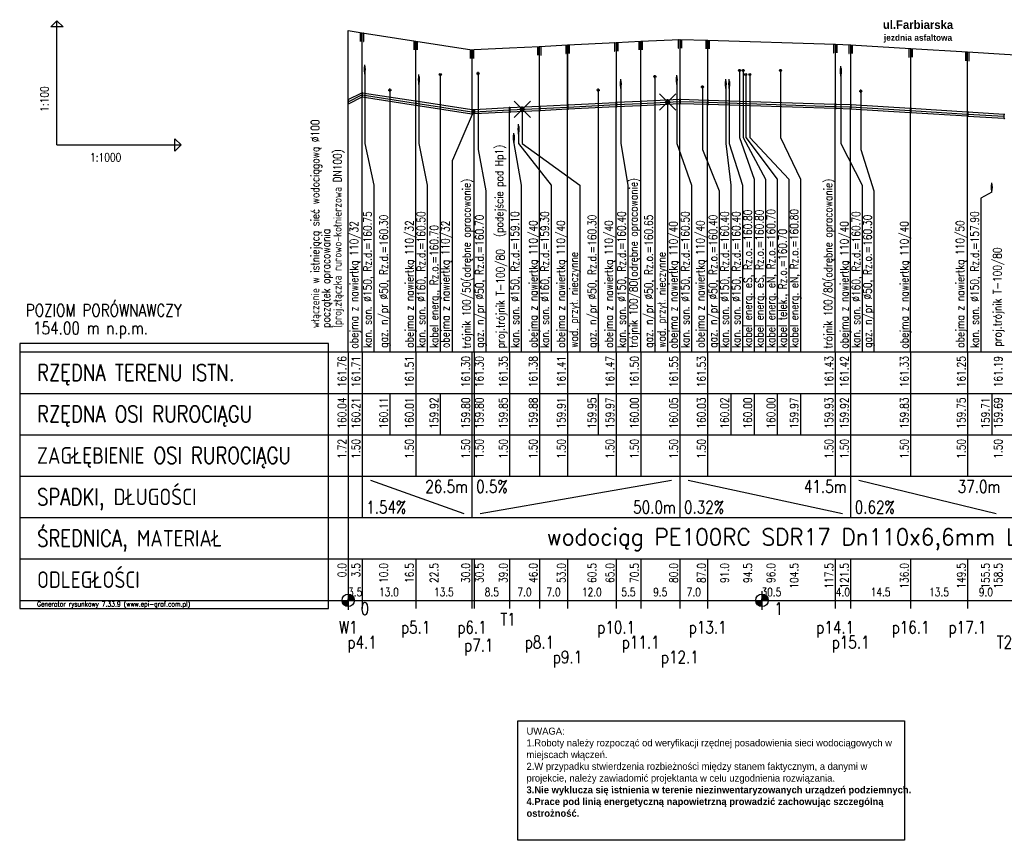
# Model space of a CAD drawing. Extents: x 0 to 7432618, y -40 to 5712028.
# Tile 140 of 165: x 7431925 to 7432163, y 5711508 to 5711706. Entities that reach past the tile are written whole.
import ezdxf
from ezdxf.enums import TextEntityAlignment as Align

# ---------------------------------------------------------------- set-up
doc = ezdxf.new("R2010")
doc.units = 0
doc.header["$MEASUREMENT"] = 0
doc.linetypes.add('CENTER', pattern=[50.8, 31.75, -6.35, 6.35, -6.35])
for name, color, linetype in [('LICZBY', 7, 'Continuous'), ('LINIE_ODN', 7, 'Continuous'), ('LINIE_OPISOWE', 7, 'Continuous'), ('LINIE_TABELI', 7, 'Continuous'), ('ODCINKI', 5, 'Continuous'), ('OPIS_ARM', 7, 'Continuous'), ('OPIS_PZ', 7, 'Continuous'), ('OPIS_UZBR_P', 7, 'Continuous'), ('OSIE', 7, 'CENTER'), ('r.opis', 7, 'Continuous'), ('rysunek', 7, 'Continuous'), ('TER_ISTN', 8, 'Continuous'), ('UZBR_PODZ', 7, 'Continuous'), ('WEZLY', 5, 'Continuous'), ('WYMIARY', 7, 'Continuous')]:
    doc.layers.add(name, color=color, linetype=linetype)
doc.styles.add('25', font='GOTHIC.TTF', dxfattribs={"oblique": 8, "height": 0.35})
doc.styles.add('STYL1', font='SIMPLEX.SHX', dxfattribs={"width": 0.8})
doc.styles.add('STYL10', font='SIMPLEX.SHX', dxfattribs={"width": 0.8})
doc.styles.add('STYL13', font='SIMPLEX.SHX', dxfattribs={"width": 0.8})
doc.styles.add('STYL15', font='SIMPLEX.SHX', dxfattribs={"width": 0.8})
doc.styles.add('STYL16', font='SIMPLEX.SHX', dxfattribs={"width": 0.8})
doc.styles.add('STYL19', font='SIMPLEX.SHX', dxfattribs={"width": 0.8})
doc.styles.add('STYL2', font='SIMPLEX.SHX', dxfattribs={"width": 0.8})
doc.styles.add('STYL3', font='SIMPLEX.SHX', dxfattribs={"width": 0.8})
doc.styles.add('STYL4', font='SIMPLEX.SHX', dxfattribs={"width": 0.8})
doc.styles.add('STYL5', font='SIMPLEX.SHX', dxfattribs={"width": 0.8})
doc.styles.add('STYL6', font='SIMPLEX.SHX', dxfattribs={"width": 0.8})
doc.styles.add('STYL7', font='SIMPLEX.SHX', dxfattribs={"width": 0.8})
doc.styles.add('STYL8', font='SIMPLEX.SHX', dxfattribs={"width": 0.8})

msp = doc.modelspace()

# ---------------------------------------------------------------- linework, layer by layer
at = {"layer": 'LICZBY'}
for p, q in [((7432003.25, 5711564.7), (7432004.75, 5711567.3)), ((7432003.34, 5711564.65), (7432004.66, 5711567.35)), ((7432003.44, 5711564.61), (7432004.56, 5711567.39)), ((7432003.54, 5711564.57), (7432004.46, 5711567.43)), ((7432003.64, 5711564.54), (7432004.36, 5711567.46)), ((7432003.74, 5711564.52), (7432004.26, 5711567.48)), ((7432003.84, 5711564.51), (7432004.16, 5711567.49)), ((7432003.95, 5711564.5), (7432004.05, 5711567.5)), ((7432004, 5711568.25), (7432004, 5711563.75)), ((7432103.25, 5711564.7), (7432104.75, 5711567.3)), ((7432103.34, 5711564.65), (7432104.66, 5711567.35)), ((7432103.44, 5711564.61), (7432104.56, 5711567.39)), ((7432103.54, 5711564.57), (7432104.46, 5711567.43)), ((7432103.64, 5711564.54), (7432104.36, 5711567.46)), ((7432103.74, 5711564.52), (7432104.26, 5711567.48)), ((7432103.84, 5711564.51), (7432104.16, 5711567.49)), ((7432103.95, 5711564.5), (7432104.05, 5711567.5)), ((7432104, 5711568.25), (7432104, 5711563.75)), ((7432001.75, 5711566), (7432006.25, 5711566)), ((7432002.5, 5711565.89), (7432005.5, 5711566.11)), ((7432002.51, 5711565.79), (7432005.49, 5711566.21)), ((7432002.53, 5711565.69), (7432005.47, 5711566.31)), ((7432002.56, 5711565.59), (7432005.44, 5711566.41)), ((7432002.59, 5711565.49), (7432005.41, 5711566.51)), ((7432002.63, 5711565.39), (7432005.37, 5711566.61)), ((7432002.68, 5711565.3), (7432005.32, 5711566.7)), ((7432002.73, 5711565.21), (7432005.27, 5711566.79)), ((7432002.79, 5711565.12), (7432005.21, 5711566.88)), ((7432002.85, 5711565.04), (7432005.15, 5711566.96)), ((7432002.92, 5711564.96), (7432005.08, 5711567.04)), ((7432003, 5711564.88), (7432005, 5711567.12)), ((7432003.08, 5711564.82), (7432004.92, 5711567.18)), ((7432003.16, 5711564.76), (7432004.84, 5711567.24)), ((7432101.75, 5711566), (7432106.25, 5711566)), ((7432102.5, 5711565.89), (7432105.5, 5711566.11)), ((7432102.51, 5711565.79), (7432105.49, 5711566.21)), ((7432102.53, 5711565.69), (7432105.47, 5711566.31)), ((7432102.56, 5711565.59), (7432105.44, 5711566.41)), ((7432102.59, 5711565.49), (7432105.41, 5711566.51)), ((7432102.63, 5711565.39), (7432105.37, 5711566.61)), ((7432102.68, 5711565.3), (7432105.32, 5711566.7)), ((7432102.73, 5711565.21), (7432105.27, 5711566.79)), ((7432102.79, 5711565.12), (7432105.21, 5711566.88)), ((7432102.85, 5711565.04), (7432105.15, 5711566.96)), ((7432102.92, 5711564.96), (7432105.08, 5711567.04)), ((7432103, 5711564.88), (7432105, 5711567.12)), ((7432103.08, 5711564.82), (7432104.92, 5711567.18)), ((7432103.16, 5711564.76), (7432104.84, 5711567.24))]:
    msp.add_line(p, q, dxfattribs=at)
for centre in [(7432004, 5711566), (7432104, 5711566)]:
    msp.add_circle(centre, 1.5, dxfattribs=at)
at = {"layer": 'LINIE_ODN'}
for q in [(7431933.6, 5711706), (7431963.6, 5711676)]:
    msp.add_line((7431933.6, 5711676), q, dxfattribs=at)
for points in [[(7431933.6, 5711706), (7431935.1, 5711704.5), (7431932.1, 5711704.5)], [(7431963.6, 5711676), (7431962.1, 5711674.5), (7431962.1, 5711677.5)]]:
    msp.add_lwpolyline(points, close=True, dxfattribs=at)
for points in [[(7432004, 5711626), (7432004, 5711703.6)], [(7432007.36, 5711626), (7432007.36, 5711688.08)], [(7432084.15, 5711626), (7432084.15, 5711686.5)], [(7432090.87, 5711626), (7432090.87, 5711686.29)], [(7432020.3, 5711626), (7432020.3, 5711686.09)], [(7432034.42, 5711626), (7432034.42, 5711684.03)], [(7432042.98, 5711626), (7432042.98, 5711684.45)], [(7432050.21, 5711626), (7432050.21, 5711684.81)], [(7432057, 5711626), (7432057, 5711685.15)], [(7432068.76, 5711626), (7432068.76, 5711685.73)], [(7432074.68, 5711626), (7432074.68, 5711686.03)], [(7432121.69, 5711626), (7432121.69, 5711685.32)], [(7432125.42, 5711626), (7432125.42, 5711685.2)], [(7432139.91, 5711626), (7432139.91, 5711684.3)], [(7432153.66, 5711626), (7432153.66, 5711683.45)], [(7432029.2, 5711626), (7432029.2, 5711672.3)]]:
    msp.add_lwpolyline(points, dxfattribs=at)
at = {"layer": 'LINIE_OPISOWE'}
for p, q in [((7432026.26, 5711693), (7432026.26, 5711626)), ((7432078.12, 5711692.5), (7432078.12, 5711626)), ((7432014.06, 5711689), (7432014.06, 5711626)), ((7432064.43, 5711689), (7432064.43, 5711626)), ((7432081.2, 5711686.35), (7432081.2, 5711626)), ((7432046.06, 5711684.6), (7432046.06, 5711676.32)), ((7432046.06, 5711676.32), (7432060.01, 5711666.32)), ((7432060.01, 5711666.32), (7432060.01, 5711626)), ((7432156.9, 5711663.13), (7432156.9, 5711626))]:
    msp.add_line(p, q, dxfattribs=at)
for points in [[(7432007.99, 5711693.5), (7432007.99, 5711676.32), (7432010.16, 5711666.32), (7432010.16, 5711626)], [(7432098.57, 5711694), (7432098.57, 5711677.76), (7432102.07, 5711667.76), (7432102.07, 5711626)], [(7432099.47, 5711694), (7432099.47, 5711677.76), (7432104.87, 5711667.76), (7432104.87, 5711626)], [(7432108.46, 5711694), (7432108.46, 5711677.76), (7432113.27, 5711667.76), (7432113.27, 5711626)], [(7432035.38, 5711693), (7432035.38, 5711674.88), (7432037.22, 5711664.88), (7432037.22, 5711626)], [(7432100.06, 5711693), (7432100.06, 5711677.76), (7432107.67, 5711667.76), (7432107.67, 5711626)], [(7432101.07, 5711693), (7432101.07, 5711677.76), (7432110.47, 5711667.76), (7432110.47, 5711626)], [(7432123.04, 5711693), (7432123.04, 5711676.32), (7432128.21, 5711666.32), (7432128.21, 5711626)], [(7432021.1, 5711691), (7432021.1, 5711676.32), (7432023.1, 5711666.32), (7432023.1, 5711626)], [(7432069.86, 5711690), (7432069.86, 5711676.32), (7432071.56, 5711666.32), (7432071.56, 5711626)], [(7432083.4, 5711691), (7432083.4, 5711676.32), (7432086.95, 5711666.32), (7432086.95, 5711626)], [(7432089.6, 5711690), (7432089.6, 5711674.88), (7432093.67, 5711664.88), (7432093.67, 5711626)], [(7432095.23, 5711690), (7432095.23, 5711676.32), (7432096.47, 5711666.32), (7432096.47, 5711626)], [(7432096.09, 5711690), (7432096.09, 5711676.32), (7432099.27, 5711666.32), (7432099.27, 5711626)], [(7432127.87, 5711689), (7432127.87, 5711674.88), (7432131.01, 5711664.88), (7432131.01, 5711626)], [(7432044.02, 5711677), (7432044.02, 5711676.32), (7432045.78, 5711666.32), (7432045.78, 5711626)], [(7432045.18, 5711679), (7432045.18, 5711676.32), (7432053.01, 5711666.32), (7432053.01, 5711626)]]:
    msp.add_lwpolyline(points, dxfattribs=at)
at = {"layer": 'LINIE_OPISOWE', "linetype": 'ByBlock'}
for points in [[(7432033.97, 5711683.34), (7432029.2, 5711672.3)], [(7432159.52, 5711664.62), (7432156.9, 5711663.13)]]:
    msp.add_lwpolyline(points, dxfattribs=at)
at = {"layer": 'LINIE_TABELI'}
for p, q in [((7431999.2, 5711628), (7431924.6, 5711628)), ((7431924.6, 5711628), (7431924.6, 5711564)), ((7431999.2, 5711564), (7431999.2, 5711628)), ((7431924.6, 5711626), (7432004, 5711626)), ((7432004, 5711626), (7432306.42, 5711626)), ((7432004, 5711626), (7432004, 5711566)), ((7432004, 5711626), (7432004, 5711596)), ((7432004, 5711626), (7432004, 5711566)), ((7432004, 5711626), (7432004, 5711596)), ((7432004, 5711626), (7432004, 5711566)), ((7432007.36, 5711626), (7432007.36, 5711596)), ((7432020.3, 5711626), (7432020.3, 5711596)), ((7432033.91, 5711626), (7432033.91, 5711596)), ((7432034.42, 5711626), (7432034.42, 5711596)), ((7432042.98, 5711626), (7432042.98, 5711596)), ((7432050.21, 5711626), (7432050.21, 5711596)), ((7432057, 5711626), (7432057, 5711596)), ((7432068.76, 5711626), (7432068.76, 5711596)), ((7432074.68, 5711626), (7432074.68, 5711596)), ((7432084.15, 5711626), (7432084.15, 5711596)), ((7432090.87, 5711626), (7432090.87, 5711596)), ((7432121.69, 5711626), (7432121.69, 5711596)), ((7432125.42, 5711626), (7432125.42, 5711596)), ((7432139.91, 5711626), (7432139.91, 5711596)), ((7432153.66, 5711626), (7432153.66, 5711596)), ((7431924.6, 5711616), (7432004, 5711616)), ((7432004, 5711616), (7432306.42, 5711616)), ((7432014.06, 5711616), (7432014.06, 5711606)), ((7432026.26, 5711616), (7432026.26, 5711606)), ((7432064.43, 5711616), (7432064.43, 5711606)), ((7432096.47, 5711616), (7432096.47, 5711606)), ((7432102.07, 5711616), (7432102.07, 5711606)), ((7432107.67, 5711616), (7432107.67, 5711606)), ((7432113.27, 5711616), (7432113.27, 5711606)), ((7432159.52, 5711616), (7432159.52, 5711606)), ((7431924.6, 5711606), (7432004, 5711606)), ((7432004, 5711606), (7432306.42, 5711606)), ((7431924.6, 5711596), (7432004, 5711596)), ((7432004, 5711596), (7432306.42, 5711596)), ((7432007.36, 5711596), (7432007.36, 5711586)), ((7432033.91, 5711596), (7432033.91, 5711586)), ((7432033.91, 5711596), (7432033.91, 5711586)), ((7432084.15, 5711596), (7432084.15, 5711586)), ((7432084.15, 5711596), (7432084.15, 5711586)), ((7432125.42, 5711596), (7432125.42, 5711586)), ((7432125.42, 5711596), (7432125.42, 5711586)), ((7432009.36, 5711595), (7432031.91, 5711587)), ((7432035.91, 5711587), (7432082.15, 5711595)), ((7432086.15, 5711595), (7432123.42, 5711587)), ((7432127.42, 5711595), (7432160.59, 5711587)), ((7431924.6, 5711586), (7432004, 5711586)), ((7432004, 5711586), (7432306.42, 5711586)), ((7431924.6, 5711576), (7432004, 5711576)), ((7432004, 5711576), (7432306.42, 5711576)), ((7432004, 5711576), (7432004, 5711564)), ((7432007.36, 5711576), (7432007.36, 5711564)), ((7432020.3, 5711576), (7432020.3, 5711564)), ((7432033.91, 5711576), (7432033.91, 5711564)), ((7432034.42, 5711576), (7432034.42, 5711564)), ((7432042.98, 5711576), (7432042.98, 5711564)), ((7432050.21, 5711576), (7432050.21, 5711564)), ((7432057, 5711576), (7432057, 5711564)), ((7432068.76, 5711576), (7432068.76, 5711564)), ((7432074.68, 5711576), (7432074.68, 5711564)), ((7432084.15, 5711576), (7432084.15, 5711564)), ((7432090.87, 5711576), (7432090.87, 5711564)), ((7432121.69, 5711576), (7432121.69, 5711564)), ((7432125.42, 5711576), (7432125.42, 5711564)), ((7432139.91, 5711576), (7432139.91, 5711564)), ((7432153.66, 5711576), (7432153.66, 5711564)), ((7431924.6, 5711566), (7432004, 5711566)), ((7432002.5, 5711566), (7432004, 5711566)), ((7432002.5, 5711566), (7432004, 5711566)), ((7432004, 5711566), (7432306.42, 5711566)), ((7431924.6, 5711564), (7431999.2, 5711564))]:
    msp.add_line(p, q, dxfattribs=at)
at = {"layer": 'ODCINKI'}
for p, q in [((7432007.41, 5711688.62), (7432020.25, 5711686.65)), ((7432007.41, 5711688.62), (7432007.41, 5711687.53)), ((7432004, 5711686.95), (7432007.3, 5711688.61)), ((7432007.3, 5711687.51), (7432004, 5711685.85)), ((7432004, 5711686.95), (7432004, 5711685.85)), ((7432007.3, 5711688.61), (7432007.3, 5711687.51)), ((7432020.25, 5711685.55), (7432007.41, 5711687.53)), ((7432020.25, 5711686.65), (7432020.25, 5711685.55)), ((7432020.36, 5711686.63), (7432033.86, 5711684.56)), ((7432020.36, 5711686.63), (7432020.36, 5711685.54)), ((7432057.05, 5711685.7), (7432068.71, 5711686.28)), ((7432068.71, 5711686.28), (7432068.71, 5711685.18)), ((7432068.82, 5711686.29), (7432074.62, 5711686.58)), ((7432068.82, 5711686.29), (7432068.82, 5711685.19)), ((7432074.62, 5711686.58), (7432074.62, 5711685.48)), ((7432074.73, 5711686.58), (7432084.1, 5711687.05)), ((7432074.73, 5711686.58), (7432074.73, 5711685.48)), ((7432084.1, 5711687.05), (7432084.1, 5711685.95)), ((7432084.21, 5711687.05), (7432090.82, 5711686.84)), ((7432084.21, 5711687.05), (7432084.21, 5711685.95)), ((7432090.82, 5711686.84), (7432090.82, 5711685.74)), ((7432090.93, 5711686.84), (7432121.64, 5711685.87)), ((7432090.93, 5711686.84), (7432090.93, 5711685.74)), ((7432033.86, 5711683.46), (7432020.36, 5711685.54)), ((7432033.86, 5711684.56), (7432033.86, 5711683.46)), ((7432033.97, 5711684.55), (7432034.31, 5711684.57)), ((7432033.97, 5711684.55), (7432033.97, 5711683.45)), ((7432034.31, 5711684.57), (7432034.31, 5711683.47)), ((7432034.53, 5711684.58), (7432042.93, 5711685)), ((7432034.53, 5711684.58), (7432034.53, 5711683.48)), ((7432042.93, 5711683.9), (7432034.53, 5711683.48)), ((7432042.93, 5711685), (7432042.93, 5711683.9)), ((7432043.04, 5711685), (7432050.16, 5711685.36)), ((7432043.04, 5711685), (7432043.04, 5711683.9)), ((7432050.16, 5711684.26), (7432043.04, 5711683.9)), ((7432050.16, 5711685.36), (7432050.16, 5711684.26)), ((7432050.27, 5711685.36), (7432056.94, 5711685.7)), ((7432050.27, 5711685.36), (7432050.27, 5711684.26)), ((7432056.94, 5711684.6), (7432050.27, 5711684.26)), ((7432056.94, 5711685.7), (7432056.94, 5711684.6)), ((7432057.05, 5711685.7), (7432057.05, 5711684.6)), ((7432068.71, 5711685.18), (7432057.05, 5711684.6)), ((7432074.62, 5711685.48), (7432068.82, 5711685.19)), ((7432084.1, 5711685.95), (7432074.73, 5711685.48)), ((7432090.82, 5711685.74), (7432084.21, 5711685.95)), ((7432121.64, 5711684.77), (7432090.93, 5711685.74)), ((7432121.64, 5711685.87), (7432121.64, 5711684.77)), ((7432121.75, 5711685.87), (7432125.36, 5711685.75)), ((7432121.75, 5711685.87), (7432121.75, 5711684.77)), ((7432125.36, 5711684.65), (7432121.75, 5711684.77)), ((7432125.36, 5711685.75), (7432125.36, 5711684.65)), ((7432125.47, 5711685.75), (7432139.85, 5711684.86)), ((7432125.47, 5711685.75), (7432125.47, 5711684.65)), ((7432139.85, 5711683.76), (7432125.47, 5711684.65)), ((7432139.85, 5711684.86), (7432139.85, 5711683.76)), ((7432139.96, 5711684.85), (7432153.6, 5711684.01)), ((7432139.96, 5711684.85), (7432139.96, 5711683.75)), ((7432153.6, 5711684.01), (7432153.6, 5711682.91)), ((7432153.71, 5711684), (7432162.48, 5711683.46)), ((7432153.71, 5711684), (7432153.71, 5711682.9)), ((7432034.31, 5711683.47), (7432033.97, 5711683.45)), ((7432153.6, 5711682.91), (7432139.96, 5711683.75)), ((7432162.48, 5711682.36), (7432153.71, 5711682.9)), ((7432162.48, 5711683.46), (7432162.48, 5711682.36))]:
    msp.add_line(p, q, dxfattribs=at)
at = {"layer": 'OSIE'}
for p, q in [((7432007.88, 5711694.25), (7432008.1, 5711694.25)), ((7432007.99, 5711693.12), (7432007.99, 5711695.38)), ((7432035.38, 5711692.88), (7432035.38, 5711693.62)), ((7432122.92, 5711693.8), (7432123.16, 5711693.8)), ((7432123.04, 5711692.6), (7432123.04, 5711695)), ((7432020.98, 5711691.8), (7432021.22, 5711691.8)), ((7432021.1, 5711690.6), (7432021.1, 5711693)), ((7432035, 5711693.25), (7432035.75, 5711693.25)), ((7432069.86, 5711689.62), (7432069.86, 5711691.88)), ((7432077.75, 5711692.5), (7432078.5, 5711692.5)), ((7432078.12, 5711692.12), (7432078.12, 5711692.88)), ((7432083.29, 5711691.75), (7432083.51, 5711691.75)), ((7432083.4, 5711690.62), (7432083.4, 5711692.88)), ((7432095.23, 5711689.62), (7432095.23, 5711691.88)), ((7432096.09, 5711689.62), (7432096.09, 5711691.88)), ((7432013.68, 5711689.25), (7432014.43, 5711689.25)), ((7432014.06, 5711688.88), (7432014.06, 5711689.62)), ((7432064.05, 5711689.25), (7432064.8, 5711689.25)), ((7432064.43, 5711688.88), (7432064.43, 5711689.62)), ((7432069.75, 5711690.75), (7432069.97, 5711690.75)), ((7432089.22, 5711690), (7432089.97, 5711690)), ((7432089.6, 5711689.62), (7432089.6, 5711690.38)), ((7432095.12, 5711690.75), (7432095.34, 5711690.75)), ((7432095.98, 5711690.75), (7432096.2, 5711690.75)), ((7432127.5, 5711689), (7432128.25, 5711689)), ((7432127.87, 5711688.62), (7432127.87, 5711689.38)), ((7432004, 5711686.4), (7432007.3, 5711688.06)), ((7432007.3, 5711688.06), (7432007.41, 5711688.08)), ((7432007.41, 5711688.08), (7432020.25, 5711686.1)), ((7432074.73, 5711686.03), (7432084.1, 5711686.5)), ((7432080.53, 5711686.35), (7432081.88, 5711686.35)), ((7432081.2, 5711685.68), (7432081.2, 5711687.03)), ((7432084.1, 5711686.5), (7432084.21, 5711686.5)), ((7432084.21, 5711686.5), (7432090.82, 5711686.29)), ((7432090.82, 5711686.29), (7432090.93, 5711686.29)), ((7432090.93, 5711686.29), (7432121.64, 5711685.32)), ((7432020.25, 5711686.1), (7432020.36, 5711686.08)), ((7432020.36, 5711686.08), (7432033.86, 5711684.01)), ((7432033.86, 5711684.01), (7432033.97, 5711684)), ((7432033.97, 5711684), (7432034.31, 5711684.02)), ((7432034.53, 5711684.03), (7432042.93, 5711684.45)), ((7432042.93, 5711684.45), (7432043.04, 5711684.45)), ((7432043.04, 5711684.45), (7432050.16, 5711684.81)), ((7432045.38, 5711684.6), (7432046.74, 5711684.6)), ((7432046.06, 5711683.93), (7432046.06, 5711685.28)), ((7432050.16, 5711684.81), (7432050.27, 5711684.81)), ((7432050.27, 5711684.81), (7432056.94, 5711685.15)), ((7432056.94, 5711685.15), (7432057.05, 5711685.15)), ((7432057.05, 5711685.15), (7432068.71, 5711685.73)), ((7432068.71, 5711685.73), (7432068.82, 5711685.74)), ((7432068.82, 5711685.74), (7432074.62, 5711686.03)), ((7432074.62, 5711686.03), (7432074.73, 5711686.03)), ((7432121.64, 5711685.32), (7432121.75, 5711685.32)), ((7432121.75, 5711685.32), (7432125.36, 5711685.2)), ((7432125.36, 5711685.2), (7432125.47, 5711685.2)), ((7432125.47, 5711685.2), (7432139.85, 5711684.31)), ((7432139.85, 5711684.31), (7432139.96, 5711684.3)), ((7432139.96, 5711684.3), (7432153.6, 5711683.46)), ((7432153.6, 5711683.46), (7432153.71, 5711683.45)), ((7432153.71, 5711683.45), (7432162.48, 5711682.91)), ((7432045.06, 5711679.8), (7432045.3, 5711679.8)), ((7432045.18, 5711678.6), (7432045.18, 5711681)), ((7432043.91, 5711677.75), (7432044.13, 5711677.75)), ((7432044.02, 5711676.62), (7432044.02, 5711678.88)), ((7432159.41, 5711665.75), (7432159.63, 5711665.75)), ((7432159.52, 5711664.62), (7432159.52, 5711666.88))]:
    msp.add_line(p, q, dxfattribs=at)
at = {"layer": 'rysunek', "linetype": 'Continuous'}
msp.add_lwpolyline([(7432044.98, 5711536.87), (7432138.46, 5711536.87), (7432138.46, 5711508.05), (7432044.98, 5711508.05)], close=True, dxfattribs=at)
at = {"layer": 'TER_ISTN'}
msp.add_lwpolyline([(7432004, 5711703.6), (7432007.36, 5711703.08), (7432020.3, 5711701.09), (7432033.91, 5711699), (7432034.42, 5711699.03), (7432042.98, 5711699.45), (7432050.21, 5711699.81), (7432057, 5711700.15), (7432068.76, 5711700.73), (7432074.68, 5711701.03), (7432084.15, 5711701.5), (7432090.87, 5711701.29), (7432121.69, 5711700.32), (7432125.42, 5711700.2), (7432139.91, 5711699.3), (7432153.66, 5711698.45), (7432162.59, 5711697.9), (7432176.04, 5711697.14), (7432231.88, 5711694), (7432245.17, 5711693.25), (7432265.93, 5711692.08), (7432278.83, 5711691.35), (7432306.01, 5711689.82), (7432306.42, 5711689.8)], dxfattribs=at)
at = {"layer": 'UZBR_PODZ', "const_width": 0.3}
for points in [[(7432044.06, 5711682.6), (7432048.06, 5711686.6)], [(7432044.06, 5711686.6), (7432048.06, 5711682.6)], [(7432079.2, 5711684.35), (7432083.2, 5711688.35)], [(7432079.2, 5711688.35), (7432083.2, 5711684.35)]]:
    msp.add_lwpolyline(points, dxfattribs=at)
at = {"layer": 'UZBR_PODZ'}
for centre, radius in [((7432035.38, 5711693.25), 0.25), ((7432098.57, 5711694), 0.25), ((7432099.47, 5711694), 0.25), ((7432108.46, 5711694), 0.25), ((7432026.26, 5711693), 0.25), ((7432078.12, 5711692.5), 0.25), ((7432100.06, 5711693), 0.25), ((7432101.07, 5711693), 0.25), ((7432014.06, 5711689.25), 0.25), ((7432064.43, 5711689.25), 0.25), ((7432089.6, 5711690), 0.25), ((7432127.87, 5711689), 0.25), ((7432081.2, 5711686.35), 0.45), ((7432046.06, 5711684.6), 0.45)]:
    msp.add_circle(centre, radius, dxfattribs=at)
for centre, major_axis in [((7432007.99, 5711694.25), (0, -0.75)), ((7432123.04, 5711693.8), (0, -0.8)), ((7432021.1, 5711691.8), (0, -0.8)), ((7432069.86, 5711690.75), (0, -0.75)), ((7432083.4, 5711691.75), (0, -0.75)), ((7432095.23, 5711690.75), (0, -0.75)), ((7432096.09, 5711690.75), (0, -0.75)), ((7432045.18, 5711679.8), (0, -0.8)), ((7432044.02, 5711677.75), (0, -0.75)), ((7432159.52, 5711665.75), (0, -0.75))]:
    msp.add_ellipse(centre, major_axis=major_axis, ratio=0.1, dxfattribs=at)
at = {"layer": 'WEZLY'}
for p, q in [((7432007.3, 5711688.72), (7432007.41, 5711688.74)), ((7432007.3, 5711688.72), (7432007.3, 5711687.4)), ((7432007.41, 5711688.74), (7432007.41, 5711687.42)), ((7432007.41, 5711687.42), (7432007.3, 5711687.4)), ((7432020.25, 5711686.76), (7432020.36, 5711686.75)), ((7432020.25, 5711686.76), (7432020.25, 5711685.44)), ((7432020.36, 5711686.75), (7432020.36, 5711685.42)), ((7432068.71, 5711686.39), (7432068.82, 5711686.4)), ((7432068.71, 5711686.39), (7432068.71, 5711685.07)), ((7432068.82, 5711686.4), (7432068.82, 5711685.08)), ((7432074.62, 5711686.69), (7432074.73, 5711686.69)), ((7432074.62, 5711686.69), (7432074.62, 5711685.37)), ((7432074.73, 5711686.69), (7432074.73, 5711685.37)), ((7432084.1, 5711687.16), (7432084.21, 5711687.16)), ((7432084.1, 5711687.16), (7432084.1, 5711685.84)), ((7432084.21, 5711687.16), (7432084.21, 5711685.84)), ((7432090.82, 5711686.95), (7432090.93, 5711686.95)), ((7432090.82, 5711686.95), (7432090.82, 5711685.63)), ((7432090.93, 5711686.95), (7432090.93, 5711685.63)), ((7432020.36, 5711685.42), (7432020.25, 5711685.44)), ((7432033.86, 5711684.67), (7432033.97, 5711684.66)), ((7432033.86, 5711684.67), (7432033.86, 5711683.35)), ((7432033.97, 5711684.66), (7432033.97, 5711683.34)), ((7432034.31, 5711684.57), (7432034.31, 5711683.47)), ((7432034.53, 5711683.48), (7432034.53, 5711684.58)), ((7432042.93, 5711685.11), (7432043.04, 5711685.11)), ((7432042.93, 5711685.11), (7432042.93, 5711683.79)), ((7432043.04, 5711685.11), (7432043.04, 5711683.79)), ((7432050.16, 5711685.47), (7432050.27, 5711685.47)), ((7432050.16, 5711685.47), (7432050.16, 5711684.15)), ((7432050.27, 5711684.15), (7432050.16, 5711684.15)), ((7432050.27, 5711685.47), (7432050.27, 5711684.15)), ((7432056.94, 5711685.81), (7432057.05, 5711685.81)), ((7432056.94, 5711685.81), (7432056.94, 5711684.49)), ((7432057.05, 5711684.49), (7432056.94, 5711684.49)), ((7432057.05, 5711685.81), (7432057.05, 5711684.49)), ((7432068.82, 5711685.08), (7432068.71, 5711685.07)), ((7432074.73, 5711685.37), (7432074.62, 5711685.37)), ((7432084.21, 5711685.84), (7432084.1, 5711685.84)), ((7432090.93, 5711685.63), (7432090.82, 5711685.63)), ((7432121.64, 5711685.98), (7432121.75, 5711685.98)), ((7432121.64, 5711685.98), (7432121.64, 5711684.66)), ((7432121.75, 5711684.66), (7432121.64, 5711684.66)), ((7432121.75, 5711685.98), (7432121.75, 5711684.66)), ((7432125.36, 5711685.86), (7432125.47, 5711685.86)), ((7432125.36, 5711685.86), (7432125.36, 5711684.54)), ((7432125.47, 5711684.54), (7432125.36, 5711684.54)), ((7432125.47, 5711685.86), (7432125.47, 5711684.54)), ((7432139.85, 5711684.97), (7432139.96, 5711684.96)), ((7432139.85, 5711684.97), (7432139.85, 5711683.65)), ((7432139.96, 5711684.96), (7432139.96, 5711683.64)), ((7432153.6, 5711684.12), (7432153.71, 5711684.11)), ((7432153.6, 5711684.12), (7432153.6, 5711682.8)), ((7432153.71, 5711684.11), (7432153.71, 5711682.79)), ((7432033.97, 5711683.34), (7432033.86, 5711683.35)), ((7432043.04, 5711683.79), (7432042.93, 5711683.79)), ((7432139.96, 5711683.64), (7432139.85, 5711683.65)), ((7432153.71, 5711682.79), (7432153.6, 5711682.8)), ((7432162.48, 5711683.46), (7432162.48, 5711682.36))]:
    msp.add_line(p, q, dxfattribs=at)
at = {"layer": 'WEZLY', "const_width": 0.1}
for points in [[(7432006.97, 5711702.98), (7432007.75, 5711702.98)], [(7432019.91, 5711700.99), (7432020.7, 5711700.99)], [(7432068.37, 5711700.63), (7432069.15, 5711700.63)], [(7432074.28, 5711700.93), (7432075.07, 5711700.93)], [(7432083.76, 5711701.4), (7432084.54, 5711701.4)], [(7432090.48, 5711701.19), (7432091.26, 5711701.19)], [(7432033.52, 5711698.9), (7432034.31, 5711698.9)], [(7432049.82, 5711699.71), (7432050.61, 5711699.71)], [(7432056.61, 5711700.05), (7432057.39, 5711700.05)], [(7432121.3, 5711700.22), (7432122.09, 5711700.22)], [(7432125.02, 5711700.1), (7432125.81, 5711700.1)], [(7432139.52, 5711699.2), (7432140.3, 5711699.2)], [(7432153.26, 5711698.35), (7432154.05, 5711698.35)]]:
    msp.add_lwpolyline(points, dxfattribs=at)
at = {"layer": 'WEZLY'}
for points in [[(7432006.97, 5711700.98), (7432007, 5711700.98), (7432007, 5711702.98), (7432006.97, 5711702.98)], [(7432007.32, 5711688.08), (7432007.39, 5711688.08), (7432007.39, 5711702.98), (7432007.32, 5711702.98)], [(7432007.72, 5711700.98), (7432007.75, 5711700.98), (7432007.75, 5711702.98), (7432007.72, 5711702.98)], [(7432019.91, 5711698.99), (7432019.95, 5711698.99), (7432019.95, 5711700.99), (7432019.91, 5711700.99)], [(7432020.27, 5711686.09), (7432020.34, 5711686.09), (7432020.34, 5711700.99), (7432020.27, 5711700.99)], [(7432020.66, 5711698.99), (7432020.7, 5711698.99), (7432020.7, 5711700.99), (7432020.66, 5711700.99)], [(7432068.37, 5711698.63), (7432068.4, 5711698.63), (7432068.4, 5711700.63), (7432068.37, 5711700.63)], [(7432068.72, 5711685.73), (7432068.8, 5711685.73), (7432068.8, 5711700.63), (7432068.72, 5711700.63)], [(7432069.12, 5711698.63), (7432069.15, 5711698.63), (7432069.15, 5711700.63), (7432069.12, 5711700.63)], [(7432074.28, 5711698.93), (7432074.32, 5711698.93), (7432074.32, 5711700.93), (7432074.28, 5711700.93)], [(7432074.64, 5711686.03), (7432074.71, 5711686.03), (7432074.71, 5711700.93), (7432074.64, 5711700.93)], [(7432075.03, 5711698.93), (7432075.07, 5711698.93), (7432075.07, 5711700.93), (7432075.03, 5711700.93)], [(7432083.76, 5711699.4), (7432083.79, 5711699.4), (7432083.79, 5711701.4), (7432083.76, 5711701.4)], [(7432084.12, 5711686.5), (7432084.19, 5711686.5), (7432084.19, 5711701.4), (7432084.12, 5711701.4)], [(7432084.51, 5711699.4), (7432084.54, 5711699.4), (7432084.54, 5711701.4), (7432084.51, 5711701.4)], [(7432090.48, 5711699.19), (7432090.51, 5711699.19), (7432090.51, 5711701.19), (7432090.48, 5711701.19)], [(7432090.84, 5711686.29), (7432090.91, 5711686.29), (7432090.91, 5711701.19), (7432090.84, 5711701.19)], [(7432091.23, 5711699.19), (7432091.26, 5711699.19), (7432091.26, 5711701.19), (7432091.23, 5711701.19)], [(7432033.52, 5711696.9), (7432033.56, 5711696.9), (7432033.56, 5711698.9), (7432033.52, 5711698.9)], [(7432033.88, 5711684), (7432033.95, 5711684), (7432033.95, 5711698.9), (7432033.88, 5711698.9)], [(7432034.27, 5711696.9), (7432034.31, 5711696.9), (7432034.31, 5711698.9), (7432034.27, 5711698.9)], [(7432049.82, 5711697.71), (7432049.86, 5711697.71), (7432049.86, 5711699.71), (7432049.82, 5711699.71)], [(7432050.18, 5711684.81), (7432050.25, 5711684.81), (7432050.25, 5711699.71), (7432050.18, 5711699.71)], [(7432050.57, 5711697.71), (7432050.61, 5711697.71), (7432050.61, 5711699.71), (7432050.57, 5711699.71)], [(7432056.61, 5711698.05), (7432056.64, 5711698.05), (7432056.64, 5711700.05), (7432056.61, 5711700.05)], [(7432056.96, 5711685.15), (7432057.03, 5711685.15), (7432057.03, 5711700.05), (7432056.96, 5711700.05)], [(7432057.36, 5711698.05), (7432057.39, 5711698.05), (7432057.39, 5711700.05), (7432057.36, 5711700.05)], [(7432121.3, 5711698.22), (7432121.34, 5711698.22), (7432121.34, 5711700.22), (7432121.3, 5711700.22)], [(7432121.66, 5711685.32), (7432121.73, 5711685.32), (7432121.73, 5711700.22), (7432121.66, 5711700.22)], [(7432122.05, 5711698.22), (7432122.09, 5711698.22), (7432122.09, 5711700.22), (7432122.05, 5711700.22)], [(7432125.02, 5711698.1), (7432125.06, 5711698.1), (7432125.06, 5711700.1), (7432125.02, 5711700.1)], [(7432125.38, 5711685.2), (7432125.45, 5711685.2), (7432125.45, 5711700.1), (7432125.38, 5711700.1)], [(7432125.77, 5711698.1), (7432125.81, 5711698.1), (7432125.81, 5711700.1), (7432125.77, 5711700.1)], [(7432139.52, 5711697.2), (7432139.55, 5711697.2), (7432139.55, 5711699.2), (7432139.52, 5711699.2)], [(7432139.87, 5711684.3), (7432139.95, 5711684.3), (7432139.95, 5711699.2), (7432139.87, 5711699.2)], [(7432140.27, 5711697.2), (7432140.3, 5711697.2), (7432140.3, 5711699.2), (7432140.27, 5711699.2)], [(7432153.26, 5711696.35), (7432153.3, 5711696.35), (7432153.3, 5711698.35), (7432153.26, 5711698.35)], [(7432153.62, 5711683.45), (7432153.69, 5711683.45), (7432153.69, 5711698.35), (7432153.62, 5711698.35)], [(7432154.01, 5711696.35), (7432154.05, 5711696.35), (7432154.05, 5711698.35), (7432154.01, 5711698.35)]]:
    msp.add_lwpolyline(points, close=True, dxfattribs=at)
for points in [[(7432034.31, 5711684.57), (7432034.42, 5711684.58), (7432034.53, 5711684.58)], [(7432034.31, 5711683.47), (7432034.42, 5711683.47), (7432034.53, 5711683.48)], [(7432162.48, 5711683.46), (7432162.59, 5711683.45), (7432162.7, 5711683.44)], [(7432162.48, 5711682.36), (7432162.59, 5711682.35), (7432162.7, 5711682.34)]]:
    msp.add_lwpolyline(points, dxfattribs=at)

# ---------------------------------------------------------------- texts
at = {"layer": 'LICZBY', "width": 0.8}
for s, height, style, p in [('POZIOM PORÓWNAWCZY', 3, 'STYL10', (7431926.07, 5711634.56)), ('0.5%', 3, 'STYL4', (7432034.91, 5711592)), ('1.54%', 3, 'STYL4', (7432008.36, 5711587)), ('0.32%', 3, 'STYL4', (7432085.15, 5711587)), ('0.62%', 3, 'STYL4', (7432126.42, 5711587)), ('Generator rysunkowy 7.33.9 (www.epi-graf.com.pl)', 1.2, 'STYL3', (7431928.8, 5711564.5)), ('0', 3, 'STYL7', (7432007, 5711562.5)), ('1', 3, 'STYL7', (7432107, 5711562.5))]:
    msp.add_text(s, height=height, dxfattribs=dict(at, style=style)).set_placement(p)
for s, style, p in [('161.76', 'STYL2', (7432003.5, 5711625)), ('161.71', 'STYL2', (7432006.86, 5711625)), ('161.51', 'STYL2', (7432019.8, 5711625)), ('161.30', 'STYL2', (7432033.41, 5711625)), ('161.30', 'STYL2', (7432036.67, 5711625)), ('161.35', 'STYL2', (7432042.48, 5711625)), ('161.38', 'STYL2', (7432049.71, 5711625)), ('161.41', 'STYL2', (7432056.5, 5711625)), ('161.47', 'STYL2', (7432068.26, 5711625)), ('161.50', 'STYL2', (7432074.18, 5711625)), ('161.55', 'STYL2', (7432083.65, 5711625)), ('161.53', 'STYL2', (7432090.37, 5711625)), ('161.43', 'STYL2', (7432121.19, 5711625)), ('161.42', 'STYL2', (7432124.92, 5711625)), ('161.33', 'STYL2', (7432139.41, 5711625)), ('161.25', 'STYL2', (7432153.16, 5711625)), ('161.19', 'STYL2', (7432162.09, 5711625)), ('160.04', 'STYL2', (7432003.5, 5711615)), ('160.21', 'STYL2', (7432006.86, 5711615)), ('160.11', 'STYL3', (7432013.56, 5711615)), ('160.01', 'STYL2', (7432019.8, 5711615)), ('159.92', 'STYL3', (7432025.76, 5711615)), ('159.80', 'STYL2', (7432033.41, 5711615)), ('159.80', 'STYL2', (7432036.67, 5711615)), ('159.85', 'STYL2', (7432042.48, 5711615)), ('159.88', 'STYL2', (7432049.71, 5711615)), ('159.91', 'STYL2', (7432056.5, 5711615)), ('159.95', 'STYL3', (7432063.93, 5711615)), ('159.97', 'STYL2', (7432068.26, 5711615)), ('160.00', 'STYL2', (7432074.18, 5711615)), ('160.05', 'STYL2', (7432083.65, 5711615)), ('160.03', 'STYL2', (7432090.37, 5711615)), ('160.02', 'STYL3', (7432095.97, 5711615)), ('160.00', 'STYL3', (7432101.57, 5711615)), ('160.00', 'STYL3', (7432107.17, 5711615)), ('159.97', 'STYL3', (7432112.77, 5711615)), ('159.93', 'STYL2', (7432121.19, 5711615)), ('159.92', 'STYL2', (7432124.92, 5711615)), ('159.83', 'STYL2', (7432139.41, 5711615)), ('159.75', 'STYL2', (7432153.16, 5711615)), ('159.71', 'STYL3', (7432159.02, 5711615)), ('159.69', 'STYL2', (7432162.09, 5711615)), ('1.72', 'STYL2', (7432003.5, 5711605)), ('1.50', 'STYL2', (7432006.86, 5711605)), ('1.50', 'STYL2', (7432019.8, 5711605)), ('1.50', 'STYL2', (7432033.41, 5711605)), ('1.50', 'STYL2', (7432036.67, 5711605)), ('1.50', 'STYL2', (7432042.48, 5711605)), ('1.50', 'STYL2', (7432049.71, 5711605)), ('1.50', 'STYL2', (7432056.5, 5711605)), ('1.50', 'STYL2', (7432068.26, 5711605)), ('1.50', 'STYL2', (7432074.18, 5711605)), ('1.50', 'STYL2', (7432083.65, 5711605)), ('1.50', 'STYL2', (7432090.37, 5711605)), ('1.50', 'STYL2', (7432121.19, 5711605)), ('1.50', 'STYL2', (7432124.92, 5711605)), ('1.50', 'STYL2', (7432139.41, 5711605)), ('1.50', 'STYL2', (7432153.16, 5711605)), ('1.50', 'STYL2', (7432162.09, 5711605)), ('0.0', 'STYL2', (7432003.5, 5711575)), ('3.5', 'STYL2', (7432006.86, 5711575)), ('10.0', 'STYL3', (7432013.56, 5711575)), ('16.5', 'STYL2', (7432019.8, 5711575)), ('22.5', 'STYL3', (7432025.76, 5711575)), ('30.0', 'STYL2', (7432033.41, 5711575)), ('30.5', 'STYL2', (7432036.67, 5711575)), ('39.0', 'STYL2', (7432042.48, 5711575)), ('46.0', 'STYL2', (7432049.71, 5711575)), ('53.0', 'STYL2', (7432056.5, 5711575)), ('60.5', 'STYL3', (7432063.93, 5711575)), ('65.0', 'STYL2', (7432068.26, 5711575)), ('70.5', 'STYL2', (7432074.18, 5711575)), ('80.0', 'STYL2', (7432083.65, 5711575)), ('87.0', 'STYL2', (7432090.37, 5711575)), ('91.0', 'STYL3', (7432095.97, 5711575)), ('94.5', 'STYL3', (7432101.57, 5711575)), ('96.0', 'STYL3', (7432107.17, 5711575)), ('104.5', 'STYL3', (7432112.77, 5711575)), ('117.5', 'STYL2', (7432121.19, 5711575)), ('121.5', 'STYL2', (7432124.92, 5711575)), ('136.0', 'STYL2', (7432139.41, 5711575)), ('149.5', 'STYL2', (7432153.16, 5711575)), ('155.5', 'STYL3', (7432159.02, 5711575)), ('158.5', 'STYL2', (7432162.09, 5711575))]:
    msp.add_text(s, height=2, rotation=90, dxfattribs=dict(at, style=style)).set_placement(p, align=Align.RIGHT)
at = {"layer": 'LICZBY', "style": 'STYL4', "width": 0.8}
for s, p in [('26.5m', (7432032.91, 5711592)), ('41.5m', (7432124.42, 5711592)), ('37.0m', (7432161.59, 5711592)), ('50.0m', (7432083.15, 5711587))]:
    msp.add_text(s, height=3, dxfattribs=at).set_placement(p, align=Align.RIGHT)
at = {"layer": 'LICZBY', "width": 0.8}
for s, height, style, p in [('3.5', 2, 'STYL6', (7432005.68, 5711567)), ('13.0', 2, 'STYL6', (7432013.83, 5711567)), ('13.5', 2, 'STYL6', (7432027.11, 5711567)), ('8.5', 2, 'STYL6', (7432038.7, 5711567)), ('7.0', 2, 'STYL6', (7432046.6, 5711567)), ('7.0', 2, 'STYL6', (7432053.61, 5711567)), ('12.0', 2, 'STYL6', (7432062.88, 5711567)), ('5.5', 2, 'STYL6', (7432071.72, 5711567)), ('9.5', 2, 'STYL6', (7432079.41, 5711567)), ('7.0', 2, 'STYL6', (7432087.51, 5711567)), ('30.5', 2, 'STYL6', (7432106.28, 5711567)), ('4.0', 2, 'STYL6', (7432123.55, 5711567)), ('14.5', 2, 'STYL6', (7432132.66, 5711567)), ('13.5', 2, 'STYL6', (7432146.78, 5711567)), ('9.0', 2, 'STYL6', (7432158.12, 5711567)), ('T1', 3, 'STYL13', (7432042.61, 5711559.9)), ('W1', 3, 'STYL13', (7432004, 5711558)), ('p5.1', 3, 'STYL13', (7432020.3, 5711558)), ('p6.1', 3, 'STYL13', (7432033.91, 5711558)), ('p10.1', 3, 'STYL13', (7432068.76, 5711558)), ('p13.1', 3, 'STYL13', (7432090.87, 5711558)), ('p14.1', 3, 'STYL13', (7432121.69, 5711558)), ('p16.1', 3, 'STYL13', (7432139.91, 5711558)), ('p17.1', 3, 'STYL13', (7432153.66, 5711558)), ('p4.1', 3, 'STYL13', (7432007.36, 5711554.4)), ('p7.1', 3, 'STYL13', (7432035.54, 5711553.69)), ('p8.1', 3, 'STYL13', (7432050.21, 5711554.4)), ('p11.1', 3, 'STYL13', (7432074.68, 5711554.4)), ('p15.1', 3, 'STYL13', (7432125.42, 5711554.4)), ('T2', 3, 'STYL13', (7432162.59, 5711554.4)), ('p9.1', 3, 'STYL13', (7432057, 5711550.8)), ('p12.1', 3, 'STYL13', (7432084.15, 5711550.8))]:
    msp.add_text(s, height=height, dxfattribs=dict(at, style=style)).set_placement(p, align=Align.CENTER)
at = {"layer": 'LINIE_TABELI', "style": 'STYL10', "width": 0.8}
msp.add_text('154.00 m n.p.m.', height=3, dxfattribs=at).set_placement((7431955.61, 5711630.27), align=Align.RIGHT)
at = {"layer": 'LINIE_TABELI', "style": 'STYL1', "width": 0.8}
for s, p in [('RZĘDNA TERENU ISTN.', (7431928.8, 5711619)), ('RZĘDNA OSI RUROCIĄGU', (7431928.8, 5711609)), ('ZAGŁĘBIENIE OSI RUROCIĄGU', (7431928.8, 5711599)), ('SPADKI, DŁUGOŚCI', (7431928.8, 5711589)), ('ŚREDNICA, MATERIAŁ', (7431928.8, 5711579)), ('ODLEGŁOŚCI', (7431928.8, 5711569))]:
    msp.add_text(s, height=4, dxfattribs=at).set_placement(p)
at = {"layer": 'OPIS_ARM', "style": 'STYL16', "width": 0.8}
for s, p in [('(podejście pod Hp1)', (7432041.48, 5711653.8)), ('proj.trójnik T-100/80', (7432041.78, 5711626.9)), ('proj.trójnik T-100/80', (7432161.88, 5711627.3))]:
    msp.add_text(s, height=2, rotation=90, dxfattribs=at).set_placement(p)
at = {"layer": 'OPIS_PZ', "style": 'STYL15', "width": 0.8}
for s, p in [('włączenie w istniejącą sieć wodociągową Ø100', (7431997, 5711631.75)), ('(proj.złączka rurowo-kołnierzowa DN100)', (7432002.4, 5711631.85)), ('trójnik 100/50(odrębne opracowanie) ', (7432033.58, 5711626.8)), ('trójnik 100/80(odrębne opracowanie) ', (7432073.94, 5711627)), ('trójnik 100/80(odrębne opracowanie) ', (7432120.98, 5711626.8)), ('początek opracowania', (7431999.6, 5711631.8)), ('obejma z nawiertką 110/32', (7432006.38, 5711626.8)), ('obejma z nawiertką 110/32', (7432019.8, 5711627)), ('obejma z nawiertką 110/32', (7432028.48, 5711626.93)), ('obejma z nawiertką 110/40', (7432049.71, 5711627)), ('obejma z nawiertką 110/40', (7432056.38, 5711627)), ('obejma z nawiertką 110/40', (7432067.98, 5711627)), ('obejma z nawiertką 110/40', (7432083.58, 5711626.8)), ('obejma z nawiertką 110/40', (7432090.08, 5711627)), ('obejma z nawiertką 110/40', (7432124.88, 5711626.8)), ('obejma z nawiertką 110/40', (7432139.38, 5711626.8)), ('obejma z nawiertką 110/50', (7432152.88, 5711627))]:
    msp.add_text(s, height=2, rotation=90, dxfattribs=at).set_placement(p)
at = {"layer": 'OPIS_UZBR_P', "style": 'STYL19', "width": 0.8}
for s, p in [('kan. san. %%C150, Rz.d.=160.75', (7432009.66, 5711627)), ('kan. san. %%C160, Rz.d.=160.50', (7432022.6, 5711627)), ('kan. san. %%C150, Rz.d.=159.10', (7432045.28, 5711627)), ('kan. san. %%C160, Rz.d.=159.30', (7432052.51, 5711627)), ('kan. san. %%C150, Rz.d.=160.40', (7432071.06, 5711627)), ('kan. san. %%C150, Rz.d.=160.50', (7432086.45, 5711627)), ('kan. san. %%C150, Rz.d.=160.40', (7432095.97, 5711627)), ('kan. san. %%C150, Rz.d.=160.40', (7432098.77, 5711627)), ('kabel energ. eS, Rz.o.=160.80', (7432101.57, 5711627)), ('kabel energ. eS, Rz.o.=160.80', (7432104.37, 5711627)), ('kabel energ. eN, Rz.o.=160.70', (7432107.17, 5711627)), ('kabel energ. eN, Rz.o.=160.80', (7432112.77, 5711627)), ('kan. san. %%C160, Rz.d.=160.70', (7432127.71, 5711627)), ('kan. san. %%C150, Rz.d.=157.90', (7432156.4, 5711627)), ('gaz. n/pr %%C50, Rz.d.=160.30', (7432013.56, 5711627)), ('kabel energ., Rz.o.=160.70', (7432025.76, 5711627)), ('gaz. n/pr %%C50, Rz.d.=160.70', (7432036.72, 5711627)), ('gaz. n/pr %%C50, Rz.d.=160.30', (7432063.93, 5711627)), ('gaz. n/pr %%C50, Rz.o.=160.65', (7432077.62, 5711627)), ('gaz. n/pr %%C50, Rz.o.=160.40', (7432093.17, 5711627)), ('gaz. n/pr %%C50, Rz.o.=160.30', (7432130.51, 5711627)), ('kabel telek., Rz.o.=160.70', (7432109.97, 5711627)), ('wod. przył. nieczynne', (7432059.51, 5711627)), ('wod. przył. nieczynne', (7432080.7, 5711627))]:
    msp.add_text(s, height=2, rotation=90, dxfattribs=at).set_placement(p)
at = {"layer": 'r.opis', "insert": (7432115.5, 5711706.11), "char_height": 2.04, "attachment_point": 1, "rotation": 359.8856, "style": '25'}
msp.add_mtext_dynamic_manual_height_columns('\\pxqc;\\fCentury Gothic|b1|i0|c238;\\Q-1;ul.Farbiarska\\P\\H0.7352941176x;jezdnia asfaltowa', width=52.4603, gutter_width=50, heights=[0], dxfattribs=at)
at = {"layer": 'rysunek', "style": 'STYL5', "width": 0.868548}
msp.add_text('wodociąg PE100RC SDR17 Dn110x6,6mm L=302.40 m', height=4, dxfattribs=at).set_placement((7432052, 5711579.33), (7432195.6, 5711579.33), align=Align.FIT)
at = {"layer": 'rysunek', "color": 1, "insert": (7432047.1, 5711535.27), "char_height": 1.7, "attachment_point": 1, "style": '25'}
msp.add_mtext_dynamic_manual_height_columns('{\\C256;\\fCentury Gothic|b0|i0|c238;\\Q-1;\\A1;UWAGA:\\P1.Roboty należy rozpocząć od weryfikacji rzędnej posadowienia sieci wodociągowych w miejscach włączeń.\\P2.W przypadku stwierdzenia rozbieżności między stanem faktycznym, a danymi w projekcie, należy zawiadomić projektanta w celu uzgodnienia rozwiązania.\\P\\fCentury Gothic|b1|i0|c238;3.Nie wyklucza się istnienia w terenie niezinwentaryzowanych urządzeń podziemnych.\\fCentury Gothic|b0|i0|c238;\\P}\\fCentury Gothic|b1|i0|c238;\\Q-1;\\A1;4.Prace pod linią energetyczną napowietrzną prowadzić zachowując szczególną ostrożność.', width=90.0761, gutter_width=0, heights=[37.73], dxfattribs=at)
at = {"layer": 'WYMIARY', "style": 'STYL8', "width": 0.8}
msp.add_text('1:100', height=2, rotation=90, dxfattribs=at).set_placement((7431931.6, 5711684))
msp.add_text('1:1000', height=2, dxfattribs=at).set_placement((7431941.6, 5711672))

doc.saveas('drawing.dxf')
